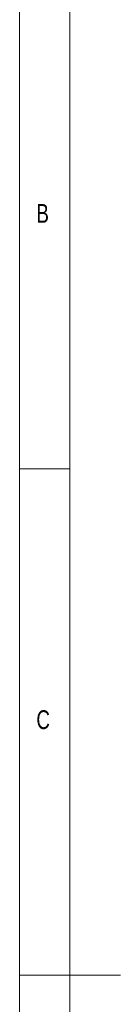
# Model space of a CAD drawing. Header units: inches. Extents: x 0.2 to 16.3, y 0.2 to 11.5.
# Tile 21 of 35: x 0.2 to 0.6, y 5.7 to 9.6. Entities that reach past the tile are written whole.
import ezdxf

# ---------------------------------------------------------------- set-up
doc = ezdxf.new("R2010")
doc.units = ezdxf.units.IN
doc.header["$MEASUREMENT"] = 0
doc.styles.add('SLDTEXTSTYLE0', font='TXT', dxfattribs={"width": 0.75})

msp = doc.modelspace()

# ---------------------------------------------------------------- linework, layer by layer
at = {"color": 7, "linetype": 'Continuous', "lineweight": 0}
for p, q in [((0.1969, 11.4961), (0.1969, 0.1969)), ((0.3937, 11.2992), (0.3937, 0.3937)), ((0.1969, 7.815), (0.3937, 7.815)), ((0.1969, 5.8465), (0.5906, 5.8465))]:
    msp.add_line(p, q, dxfattribs=at)

# ---------------------------------------------------------------- texts
at = {"color": 7, "linetype": 'Continuous', "lineweight": 0, "char_height": 0.0729, "attachment_point": 1, "style": 'SLDTEXTSTYLE0'}
for s, insert in [('B', (0.2625, 8.8452)), ('C', (0.2625, 6.8767))]:
    msp.add_mtext(s, dxfattribs=dict(at, insert=insert))

doc.saveas('drawing.dxf')
